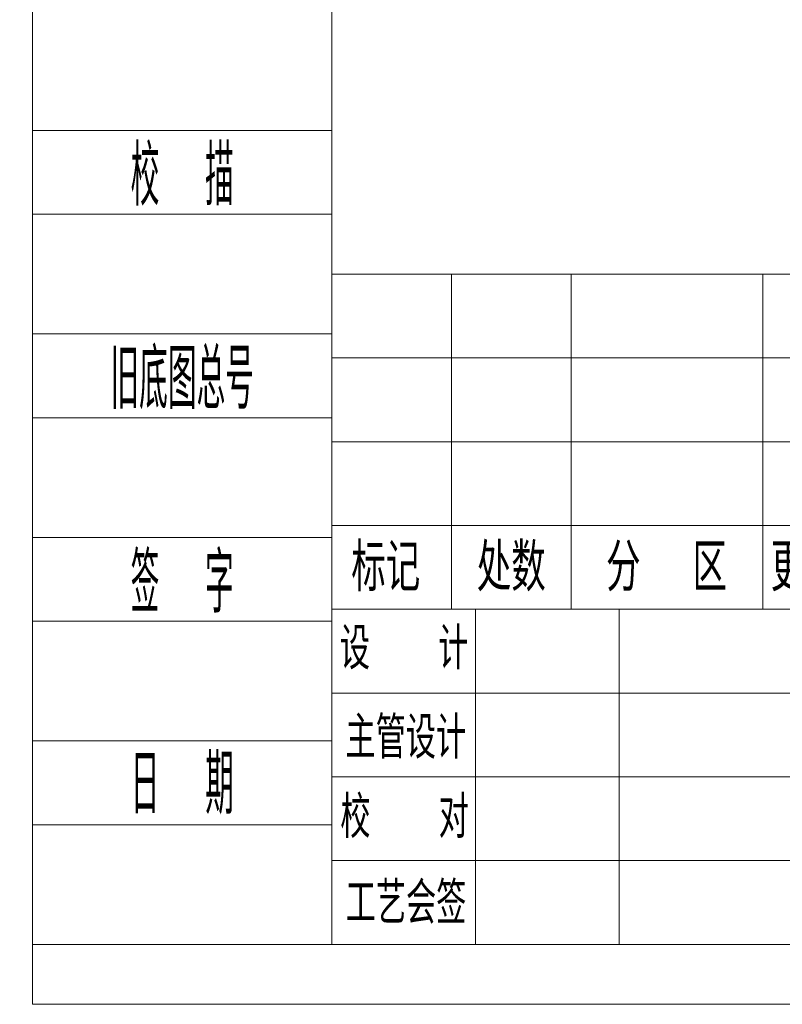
# Model space of a CAD drawing. Header units: millimetres. Extents: x -7686 to -856, y -458 to 6140.
# Tile 1 of 102: x -7686 to -6756, y 1803 to 3004. Entities that reach past the tile are written whole.
import ezdxf
from ezdxf.enums import TextEntityAlignment as Align

# ---------------------------------------------------------------- set-up
doc = ezdxf.new("R2010")
doc.units = ezdxf.units.MM
doc.header["$LTSCALE"] = 5
for name, color, linetype, lineweight in [('1轮廓实线层', 7, 'Continuous', 18), ('2细线层', 4, 'Continuous', 13), ('6文字层', 3, 'Continuous', 13), ('图框层', 7, 'Continuous', 18)]:
    doc.layers.add(name, color=color, linetype=linetype, lineweight=lineweight)
doc.styles.add('PC_TEXTSTYLE', font='ISOCP.SHX', dxfattribs={"width": 0.707, "bigfont": 'GBCBIG.SHX'})
doc.styles.add('标准汉字', font='gbenor.shx', dxfattribs={"bigfont": 'gbcbig.shx'})

# ---------------------------------------------------------------- blocks, each defined once
blk = doc.blocks.new('ZwmFrameMain_A4^_^无分区图框^_^portrait')
at = {"layer": '1轮廓实线层'}
for q in [(0, 287), (180, 0)]:
    blk.add_line((0, 0), q, dxfattribs=at)
at = {"layer": '2细线层'}
for q in [(-25, 292), (185, -5)]:
    blk.add_line((-25, -5), q, dxfattribs=at)
blk = doc.blocks.new('ZwmFrameMain_附加栏')
at = {"layer": '2细线层'}
for p, q in [((-25, 102), (0, 102)), ((-25, 95), (0, 95)), ((-25, 85), (0, 85)), ((-25, 78), (0, 78)), ((-25, 68), (0, 68)), ((-25, 61), (0, 61)), ((-25, 51), (0, 51)), ((-25, 44), (0, 44)), ((-25, 34), (0, 34)), ((-25, 27), (0, 27)), ((-25, 17), (0, 17)), ((-25, 10), (0, 10)), ((-25, 0), (0, 0))]:
    blk.add_line(p, q, dxfattribs=at)
at = {"layer": '6文字层', "color": 3, "style": 'PC_TEXTSTYLE'}
for s, width, p in [('借通用件登记', 0.667, (-12.5, 98.5)), ('描   图', 0.6667, (-12.5, 81.5)), ('校  描', 0.667, (-12.5, 64.5)), ('旧底图总号', 0.667, (-12.5, 47.5)), ('签  字', 0.667, (-12.5, 30.5)), ('日  期', 0.667, (-12.494, 13.6))]:
    blk.add_text(s, height=5, dxfattribs=dict(at, width=width)).set_placement(p, align=Align.MIDDLE)
at = {"layer": '6文字层', "style": 'PC_TEXTSTYLE'}
for tag, width, p, p2 in [('借通用件登记', 0.671328, (-23.445, 86.356), (-1.254, 86.356)), ('描图', 2.120922, (-23.445, 69.36), (-1.254, 69.36)), ('校图', 2.149976, (-23.749, 52.06), (-1.254, 52.06)), ('旧底图总号', 0.761452, (-22.837, 35.67), (-1.862, 35.67)), ('签字', 2.026939, (-23.141, 18.37), (-1.558, 18.37)), ('日期', 1.89999, (-22.837, 1.374), (-2.166, 1.374))]:
    blk.add_attdef(tag, text='', height=5, dxfattribs=dict(at, width=width)).set_placement(p, p2, align=Align.FIT)

msp = doc.modelspace()

# ---------------------------------------------------------------- linework, layer by layer
at = {"layer": '1轮廓实线层'}
for p, q in [((-7305.206, 2693.796), (-4676.918, 2693.796)), ((-7305.206, 1876.106), (-7305.206, 2693.796))]:
    msp.add_line(p, q, dxfattribs=at)
at = {"layer": '2细线层', "color": 6, "linetype": 'Continuous'}
for p, q in [((-7159.19, 2284.951), (-7159.19, 2693.796)), ((-7013.174, 2284.951), (-7013.174, 2693.796)), ((-6779.548, 2284.951), (-6779.548, 2693.796)), ((-7305.206, 2591.584), (-6137.078, 2591.584)), ((-7305.206, 2489.373), (-6137.078, 2489.373)), ((-7305.206, 2387.162), (-6137.078, 2387.162)), ((-7305.206, 2284.951), (-5406.998, 2284.951)), ((-7129.987, 1876.106), (-7129.987, 2284.951)), ((-6954.767, 1876.106), (-6954.767, 2284.951)), ((-7305.206, 2182.74), (-6137.078, 2182.74)), ((-7305.206, 2080.528), (-6137.078, 2080.528)), ((-7305.206, 1978.317), (-6137.078, 1978.317))]:
    msp.add_line(p, q, dxfattribs=at)

# ---------------------------------------------------------------- block references
at = {"layer": '图框层', "xscale": 14.6016, "yscale": 14.6016, "zscale": 14.6016}
for name in ['ZwmFrameMain_A4^_^无分区图框^_^portrait', 'ZwmFrameMain_附加栏']:
    msp.add_blockref(name, (-7305.206, 1876.106), dxfattribs=at)

# ---------------------------------------------------------------- texts
at = {"layer": '6文字层', "color": 6, "attachment_point": 5, "style": '标准汉字'}
for s, insert, char_height, width in [('标记', (-7239.469, 2336.035), 58.4064, 170.10864), ('处数', (-7086.365, 2336.035), 58.4064, 167.18832), ('分  区', (-6896.975, 2336.035), 58.4064, 279.82923), ('更改文件号', (-6664.782, 2336.035), 58.4064, 427.82688), ('设   计', (-7217.09, 2237.17), 51.1056, 292.85334), ('主管设计', (-7215.023, 2128.352), 51.1056, 295.13484), ('校   对', (-7216.526, 2031.475), 51.1056, 296.68626), ('工艺会签', (-7214.741, 1926.744), 51.1056, 296.41248)]:
    msp.add_mtext(s, dxfattribs=dict(at, insert=insert, char_height=char_height, width=width))

doc.saveas('drawing.dxf')
